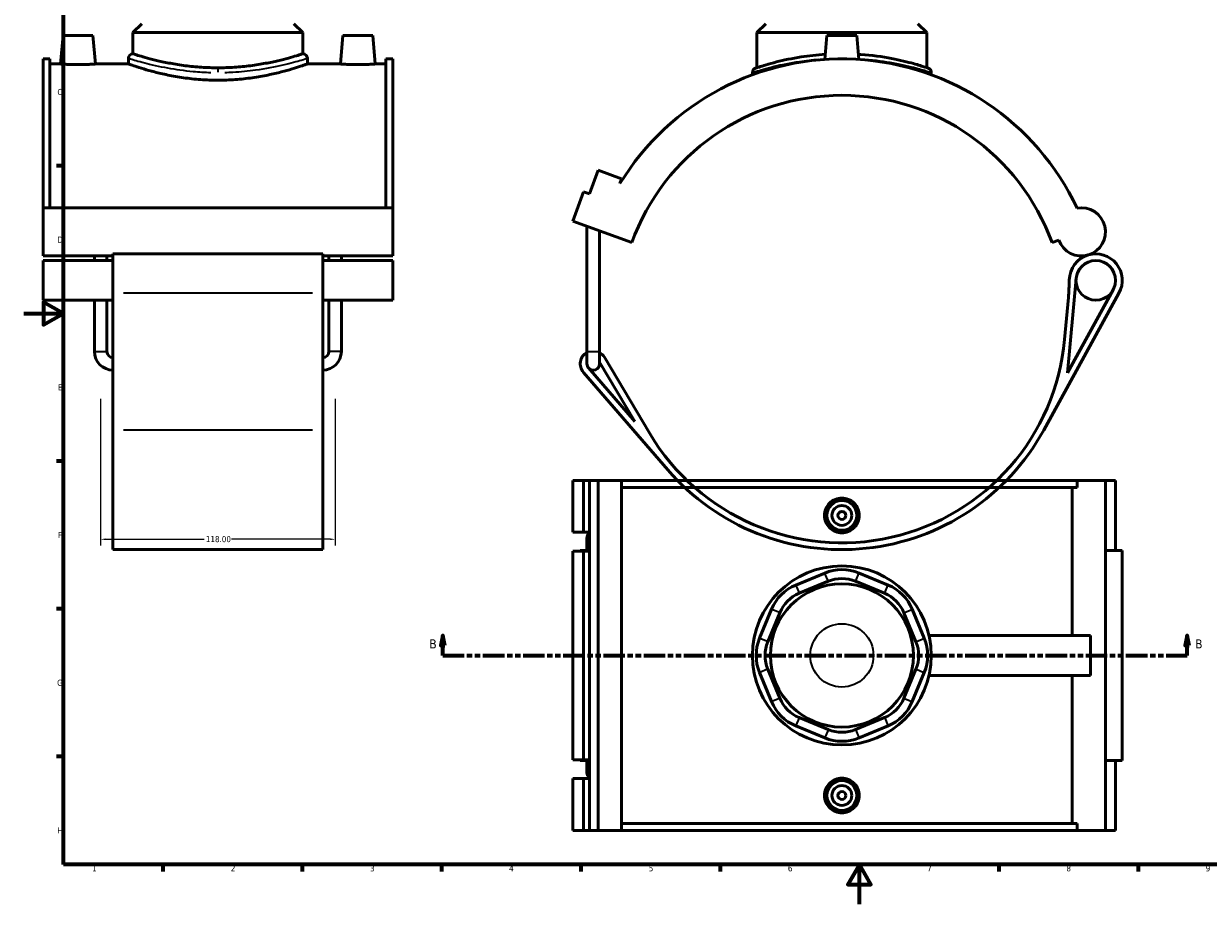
# Model space of a CAD drawing. Header units: millimetres. Extents: x 0 to 909, y -438 to 1024.
# Tile 2 of 5: x 0 to 596, y 0 to 443. Entities that reach past the tile are written whole.
import ezdxf

# ---------------------------------------------------------------- set-up
doc = ezdxf.new("R2010")
doc.units = ezdxf.units.MM
doc.linetypes.add('DOUBLE_DASH_CHAIN', pattern=[1.2403, 0.6614, -0.0827, 0.1654, -0.0827, 0.1654, -0.0827])
for name, color, linetype, lineweight in [('Border (ANSI)', 7, 'Continuous', 70), ('Dimension (ANSI)', 7, 'Continuous', 25), ('Section Line (ANSI)', 7, 'DOUBLE_DASH_CHAIN', 70), ('Visible (ANSI)', 7, 'Continuous', 50), ('Visible Narrow (ANSI)', 7, 'Continuous', 35)]:
    doc.layers.add(name, color=color, linetype=linetype, lineweight=lineweight)
doc.styles.add('Label Text (ANSI)', font='tahoma.ttf')
doc.styles.add('Note Text (ANSI)', font='tahoma.ttf')
doc.dimstyles.new('Default - mm (ANSI)', dxfattribs={"dimtxt": 3.048, "dimasz": 2.5, "dimexe": 3.175, "dimexo": 1.6002, "dimgap": 0.8, "dimtad": 0, "dimtoh": 1, "dimrnd": 1e-08, "dimzin": 4, "dimdsep": 46, "dimtxsty": 'Note Text (ANSI)', "dimcen": 0.09, "dimdle": 10, "dimclrd": 256, "dimclre": 256, "dimclrt": 256, "dimadec": 1, "dimazin": 1, "dimtfac": 1, "dimtofl": 0, "dimtmove": 0, "dimatfit": 3, "dimfxl": 1, "dimtolj": 1, "dimtzin": 4, "dimlwd": -1, "dimlwe": -1, "dimarcsym": 0})

# ---------------------------------------------------------------- blocks, each defined once
blk = doc.blocks.new('Borders Default Border')
at = {"layer": 'Border (ANSI)'}
for p, q in [((20, 371.25), (16.55, 371.25)), ((20, 222.75), (16.55, 222.75)), ((20, 148.5), (16.55, 148.5)), ((20, 74.25), (16.55, 74.25)), ((70.08, 20), (70.08, 16.55)), ((140.17, 20), (140.17, 16.55)), ((210.25, 20), (210.25, 16.55)), ((280.33, 20), (280.33, 16.55)), ((350.42, 20), (350.42, 16.55)), ((490.58, 20), (490.58, 16.55)), ((560.67, 20), (560.67, 16.55))]:
    blk.add_line(p, q, dxfattribs=at)
at = {"layer": 'Border (ANSI)', "flags": 128}
for points in [[(20, 20), (20, 574), (821, 574), (821, 20), (20, 20)], [(0, 297), (20, 297), (10, 302.77), (10, 291.23), (20, 297)], [(420.5, 0), (420.5, 20), (414.73, 10), (426.27, 10), (420.5, 20)]]:
    blk.add_lwpolyline(points, dxfattribs=at)
at = {"layer": 'Border (ANSI)', "color": 230, "true_color": 0xff0080, "char_height": 3.05, "attachment_point": 7, "style": 'Note Text (ANSI)'}
for s, insert in [('C', (16.95, 406.8)), ('D', (16.96, 332.6)), ('E', (17.21, 258.35)), ('F', (17.29, 184.1)), ('G', (16.81, 109.79)), ('H', (16.97, 35.6)), ('1', (34.35, 16.55)), ('2', (104.2, 16.55)), ('3', (174.26, 16.49)), ('4', (244.23, 16.55)), ('5', (314.48, 16.49)), ('6', (384.49, 16.49)), ('7', (454.6, 16.55)), ('8', (524.63, 16.48)), ('9', (594.7, 16.49))]:
    blk.add_mtext(s, dxfattribs=dict(at, insert=insert))
blk = doc.blocks.new('2dTransSection0')
at = {"layer": 'Section Line (ANSI)', "linetype": 'Continuous'}
for p, q in [((210.84, 135.1), (209.84, 130.1)), ((210.84, 130.1), (210.84, 135.1)), ((211.84, 130.1), (210.84, 135.1)), ((585.44, 135.1), (584.44, 130.1)), ((585.44, 130.1), (585.44, 135.1)), ((586.44, 130.1), (585.44, 135.1)), ((209.84, 130.1), (211.84, 130.1)), ((210.84, 125.1), (210.84, 130.1)), ((584.44, 130.1), (586.44, 130.1)), ((585.44, 125.1), (585.44, 130.1)), ((210.84, 125.1), (221.46, 125.1)), ((574.82, 125.1), (585.44, 125.1))]:
    blk.add_line(p, q, dxfattribs=at)
at = {"layer": 'Section Line (ANSI)', "linetype": 'DOUBLE_DASH_CHAIN', "ltscale": 16.303146}
blk.add_line((210.84, 125.1), (585.44, 125.1), dxfattribs=at)
at = {"layer": 'Section Line (ANSI)', "linetype": 'Continuous', "flags": 128}
for points in [[(211.84, 130.1), (210.84, 135.1), (209.84, 130.1), (211.84, 130.1)], [(586.44, 130.1), (585.44, 135.1), (584.44, 130.1), (586.44, 130.1)]]:
    blk.add_lwpolyline(points, dxfattribs=at)
at = {"layer": 'Section Line (ANSI)'}
for points in [[(211.84, 130.1), (210.84, 135.1), (209.84, 130.1), (211.84, 130.1)], [(586.44, 130.1), (585.44, 135.1), (584.44, 130.1), (586.44, 130.1)]]:
    blk.add_solid(points, dxfattribs=at)
at = {"layer": 'Section Line (ANSI)', "char_height": 4.57, "attachment_point": 7, "style": 'Label Text (ANSI)'}
for insert in [(204.09, 128.6), (589.39, 128.6)]:
    blk.add_mtext('B', dxfattribs=dict(at, insert=insert))
blk = doc.blocks.new('*D8')
at = {"layer": 'Defpoints', "color": 0, "transparency": 16777216}
for p in [(38.72, 255.76), (156.72, 255.76), (156.72, 183.5)]:
    blk.add_point(p, dxfattribs=at)
at = {"layer": 'Dimension (ANSI)', "transparency": 16777216}
for p, q in [((38.72, 254.16), (38.72, 180.33)), ((156.72, 254.16), (156.72, 180.33)), ((41.22, 183.5), (90.88, 183.5)), ((154.22, 183.5), (104.56, 183.5))]:
    blk.add_line(p, q, dxfattribs=at)
for points in [[(41.22, 183.92), (41.22, 183.09), (38.72, 183.5)], [(154.22, 183.92), (154.22, 183.09), (156.72, 183.5)]]:
    blk.add_solid(points, dxfattribs=at)
at = {"layer": 'Dimension (ANSI)', "color": 230, "true_color": 0xff0080, "transparency": 16777216, "insert": (91.68, 185.1), "char_height": 3.048, "attachment_point": 1, "style": 'Note Text (ANSI)'}
blk.add_mtext('\\A1;118.00', dxfattribs=at)

msp = doc.modelspace()

# ---------------------------------------------------------------- linework, layer by layer
at = {"layer": 'Visible (ANSI)'}
for p, q in [((59.465, 442.695), (54.965, 438.195)), ((135.965, 442.695), (140.465, 438.195)), ((373.412, 442.695), (368.912, 438.195)), ((449.912, 442.695), (454.412, 438.195)), ((19.815, 436.695), (18.569, 422.445)), ((34.815, 436.695), (19.815, 436.695)), ((34.815, 436.695), (36.062, 422.445)), ((140.465, 438.195), (54.965, 438.195)), ((54.965, 427.575), (54.965, 438.195)), ((140.465, 427.575), (140.465, 438.195)), ((160.615, 436.695), (159.369, 422.445)), ((160.615, 436.695), (175.615, 436.695)), ((175.615, 436.695), (176.862, 422.445)), ((454.412, 438.195), (368.912, 438.195)), ((368.912, 420.538), (368.912, 438.195)), ((404.162, 436.695), (403.115, 424.73)), ((419.162, 436.695), (404.162, 436.695)), ((419.162, 436.695), (420.209, 424.73)), ((454.412, 420.538), (454.412, 438.195)), ((9.715, 425.01), (9.715, 350.174)), ((9.715, 425.01), (13.235, 425.01)), ((13.235, 350.174), (13.235, 425.01)), ((52.715, 425.325), (52.715, 422.445)), ((142.715, 425.325), (142.715, 422.445)), ((182.195, 350.174), (182.195, 425.01)), ((182.195, 425.01), (185.715, 425.01)), ((185.715, 425.01), (185.715, 350.174)), ((18.569, 422.445), (13.235, 422.445)), ((52.715, 422.445), (36.062, 422.445)), ((159.369, 422.445), (142.715, 422.445)), ((182.195, 422.445), (176.862, 422.445)), ((366.662, 418.161), (366.662, 417.026)), ((456.662, 418.161), (456.662, 417.026)), ((284.693, 357.169), (289.003, 369.009)), ((289.003, 369.009), (300.843, 364.699)), ((300.843, 364.699), (299.963, 362.282)), ((276.346, 343.446), (281.733, 358.246)), ((281.733, 358.246), (284.693, 357.169)), ((9.715, 350.174), (9.715, 325.944)), ((185.715, 350.174), (9.715, 350.174)), ((185.715, 325.944), (185.715, 350.174)), ((276.346, 343.446), (305.947, 332.672)), ((283.39, 277.855), (283.39, 340.882)), ((289.69, 277.855), (289.69, 338.589)), ((517.377, 332.672), (520.793, 333.915)), ((44.915, 325.944), (9.715, 325.944)), ((9.715, 323.612), (9.715, 303.708)), ((44.915, 323.612), (9.715, 323.612)), ((35.605, 323.612), (35.605, 325.944)), ((41.905, 323.612), (41.905, 325.944)), ((44.915, 326.987), (44.915, 307.239)), ((150.515, 326.987), (44.915, 326.987)), ((150.515, 307.239), (150.515, 326.987)), ((185.715, 325.944), (150.515, 325.944)), ((185.715, 323.612), (150.515, 323.612)), ((153.525, 323.612), (153.525, 325.944)), ((159.825, 323.612), (159.825, 325.944)), ((185.715, 303.708), (185.715, 323.612)), ((525.164, 267.13), (529.478, 314.562)), ((44.915, 238.368), (44.915, 307.239)), ((150.515, 307.239), (150.515, 238.368)), ((513.202, 238.368), (551.067, 307.239)), ((525.609, 304.997), (523.699, 284.004)), ((548.11, 308.865), (525.164, 267.13)), ((44.915, 303.708), (9.715, 303.708)), ((35.605, 277.855), (35.605, 303.708)), ((41.905, 277.855), (41.905, 303.708)), ((185.715, 303.708), (150.515, 303.708)), ((153.525, 277.855), (153.525, 303.708)), ((159.825, 277.855), (159.825, 303.708)), ((283.39, 277.855), (283.39, 271.695)), ((289.69, 271.695), (289.69, 277.855)), ((314.991, 236.653), (292.147, 275.032)), ((307.482, 242.67), (284.158, 269.634)), ((289.69, 272.561), (307.482, 242.67)), ((281.605, 267.426), (324.026, 218.387)), ((44.915, 238.368), (44.915, 178.32)), ((150.515, 178.32), (150.515, 238.368)), ((276.346, 213.101), (276.346, 187.026)), ((276.346, 213.101), (281.733, 213.101)), ((281.733, 213.101), (284.693, 213.101)), ((281.733, 213.101), (281.733, 187.026)), ((284.693, 213.101), (284.693, 187.026)), ((284.693, 213.101), (289.003, 213.101)), ((289.003, 213.101), (289.003, 37.101)), ((289.003, 213.101), (300.843, 213.101)), ((300.843, 213.101), (300.843, 37.101)), ((300.843, 213.101), (529.988, 213.101)), ((529.988, 209.581), (300.843, 209.581)), ((527.501, 135.101), (527.501, 209.581)), ((544.293, 213.101), (529.988, 213.101)), ((529.988, 209.581), (529.988, 213.101)), ((549.341, 213.101), (544.293, 213.101)), ((544.293, 213.101), (544.293, 37.101)), ((549.341, 213.101), (549.341, 177.901)), ((276.346, 187.026), (281.733, 187.026)), ((281.733, 187.026), (284.693, 187.026)), ((284.693, 187.026), (284.693, 186.612)), ((284.693, 186.612), (284.693, 181.509)), ((283.39, 184.061), (283.39, 177.901)), ((284.693, 181.509), (284.693, 177.576)), ((150.515, 178.32), (44.915, 178.32)), ((281.733, 177.576), (276.346, 177.576)), ((276.346, 177.576), (276.346, 72.626)), ((284.693, 177.901), (280.015, 177.901)), ((280.015, 177.901), (280.015, 177.576)), ((284.693, 177.576), (281.733, 177.576)), ((281.733, 177.576), (281.733, 72.626)), ((284.693, 177.576), (284.693, 72.626)), ((552.716, 177.901), (544.293, 177.901)), ((552.716, 177.901), (552.716, 72.301)), ((403.052, 166.534), (388.453, 160.487)), ((390.175, 156.329), (404.774, 162.377)), ((418.55, 162.377), (433.149, 156.329)), ((434.871, 160.487), (420.272, 166.534)), ((376.276, 148.31), (370.229, 133.711)), ((374.386, 131.989), (380.433, 146.588)), ((442.891, 146.588), (448.938, 131.989)), ((453.095, 133.711), (447.048, 148.31)), ((455.537, 135.101), (536.662, 135.101)), ((536.662, 115.101), (536.662, 135.101)), ((370.229, 116.49), (376.276, 101.891)), ((380.433, 103.613), (374.386, 118.212)), ((448.938, 118.212), (442.891, 103.613)), ((447.048, 101.891), (453.095, 116.49)), ((455.537, 115.101), (536.662, 115.101)), ((527.501, 40.621), (527.501, 115.101)), ((388.453, 89.714), (403.052, 83.667)), ((404.774, 87.825), (390.175, 93.872)), ((433.149, 93.872), (418.55, 87.825)), ((420.272, 83.667), (434.871, 89.714)), ((276.346, 72.626), (281.733, 72.626)), ((280.015, 72.626), (280.015, 72.301)), ((280.015, 72.301), (284.693, 72.301)), ((281.733, 72.626), (284.693, 72.626)), ((283.39, 72.301), (283.39, 66.141)), ((284.693, 72.626), (284.693, 68.692)), ((544.293, 72.301), (552.716, 72.301)), ((549.341, 72.301), (549.341, 37.101)), ((284.693, 68.692), (284.693, 63.589)), ((281.733, 63.176), (276.346, 63.176)), ((276.346, 63.176), (276.346, 37.101)), ((284.693, 63.176), (281.733, 63.176)), ((281.733, 63.176), (281.733, 37.101)), ((284.693, 63.589), (284.693, 63.176)), ((284.693, 63.176), (284.693, 37.101)), ((276.346, 37.101), (281.733, 37.101)), ((281.733, 37.101), (284.693, 37.101)), ((284.693, 37.101), (289.003, 37.101)), ((289.003, 37.101), (300.843, 37.101)), ((529.988, 40.621), (300.843, 40.621)), ((300.843, 37.101), (529.988, 37.101)), ((529.988, 37.101), (529.988, 40.621)), ((529.988, 37.101), (544.293, 37.101)), ((544.293, 37.101), (549.341, 37.101))]:
    msp.add_line(p, q, dxfattribs=at)
for centre, radius in [((539.389, 313.66), 9.952), ((411.662, 195.501), 7.5), ((411.662, 195.501), 5), ((411.662, 195.501), 2), ((411.662, 125.101), 45), ((411.662, 125.101), 36), ((411.662, 54.701), 7.5), ((411.662, 54.701), 5), ((411.662, 54.701), 2)]:
    msp.add_circle(centre, radius, dxfattribs=at)
for centre, radius, start, end in [((54.965, 425.325), 2.25, 90, 180), ((140.465, 425.325), 2.25, 0, 90), ((411.662, 294.195), 130.815, 25.23957, 148.635123), ((368.912, 418.161), 2.25, 109.026919, 180), ((454.412, 418.161), 2.25, 0, 70.973081), ((411.662, 294.195), 112.5, 20, 160), ((532.178, 338.059), 12.115, 200, 100.409924), ((539.389, 313.66), 13.327, 106.466251, 179.304229), ((539.389, 313.66), 13.327, 331.198046, 106.466251), ((413.572, 315.188), 112.5, 354.802602, 359.304229), ((411.662, 294.195), 112.5, 210.762449, 354.802602), ((44.915, 277.855), 9.31, 180, 270), ((44.915, 277.855), 3.01, 180, 270), ((150.515, 277.855), 9.31, 270, 0), ((150.515, 277.855), 3.01, 270, 0), ((286.54, 271.695), 6.525, 118.865727, 220.860727), ((286.54, 271.695), 6.525, 30.762449, 61.134273), ((286.54, 271.695), 3.15, 180, 220.860727), ((286.54, 271.695), 3.15, 220.860727, 0), ((411.662, 294.195), 115.875, 220.860727, 331.198046), ((286.54, 184.061), 3.15, 125.896952, 234.103048), ((411.662, 145.747), 22.5, 67.5, 112.5), ((411.662, 145.747), 18, 67.5, 112.5), ((397.063, 139.7), 22.5, 112.5, 157.5), ((397.063, 139.7), 18, 112.5, 157.5), ((426.261, 139.7), 18, 22.5, 67.5), ((426.261, 139.7), 22.5, 22.5, 67.5), ((391.016, 125.101), 22.5, 157.5, 202.5), ((391.016, 125.101), 18, 157.5, 202.5), ((432.308, 125.101), 18, 337.5, 22.5), ((432.308, 125.101), 22.5, 337.5, 22.5), ((397.063, 110.501), 22.5, 202.5, 247.5), ((397.063, 110.501), 18, 202.5, 247.5), ((426.261, 110.501), 18, 292.5, 337.5), ((426.261, 110.501), 22.5, 292.5, 337.5), ((411.662, 104.454), 22.5, 247.5, 292.5), ((411.662, 104.454), 18, 247.5, 292.5), ((286.54, 66.141), 3.15, 125.896952, 234.103048)]:
    msp.add_arc(centre, radius, start, end, dxfattribs=at)
for points, knots in [([(140.465, 427.575), (140.465, 427.575), (140.205, 427.491), (139.113, 427.147), (138.283, 426.887), (136.096, 426.235), (134.737, 425.842), (131.604, 424.996), (129.831, 424.543), (126.057, 423.665), (123.924, 423.208), (119.275, 422.344), (116.758, 421.939), (111.498, 421.261), (108.75, 420.989), (103.211, 420.628), (100.42, 420.538), (97.715, 420.538), (95.01, 420.538), (92.219, 420.628), (86.681, 420.989), (83.933, 421.261), (78.673, 421.939), (76.156, 422.344), (71.507, 423.208), (69.374, 423.665), (65.6, 424.543), (63.826, 424.996), (60.694, 425.842), (59.335, 426.235), (57.148, 426.887), (56.317, 427.147), (55.226, 427.491), (54.965, 427.575), (54.965, 427.575)], [19.4734021, 19.4734021, 19.4734021, 19.4734021, 20.2846344, 20.2846344, 21.0958666, 21.0958666, 21.9070989, 21.9070989, 22.7183311, 22.7183311, 23.5298824, 23.5298824, 24.3414336, 24.3414336, 25.1529849, 25.1529849, 25.9645362, 25.9645362, 25.9645362, 26.7760875, 26.7760875, 27.5876387, 27.5876387, 28.39919, 28.39919, 29.2107413, 29.2107413, 30.0219735, 30.0219735, 30.8332057, 30.8332057, 31.644438, 31.644438, 32.4556702, 32.4556702, 32.4556702, 32.4556702]), ([(403.342, 427.314), (399.102, 427.048), (394.997, 426.585), (386.504, 425.267), (382.288, 424.35), (374.788, 422.444), (371.751, 421.477), (368.792, 420.504), (368.184, 420.293), (368.181, 420.29)], [21.3493182, 21.3493182, 21.3493182, 21.3493182, 22.6407604, 22.6407604, 24.2467008, 24.2467008, 26.1027682, 26.1027682, 27.3550962, 27.3550962, 27.3550962, 27.3550962]), ([(455.146, 420.288), (455.146, 420.288), (454.577, 420.488), (452.198, 421.273), (450.214, 421.91), (444.677, 423.461), (440.938, 424.396), (432.011, 426.097), (426.732, 426.838), (420.778, 427.264), (420.381, 427.29), (419.983, 427.315)], [13.6775543, 13.6775543, 13.6775543, 13.6775543, 14.8830779, 14.8830779, 16.2705861, 16.2705861, 17.8586991, 17.8586991, 19.5621352, 19.5621352, 19.6833471, 19.6833471, 19.6833471, 19.6833471]), ([(27.315, 422.144), (26.215, 422.144), (25.041, 422.16), (22.884, 422.217), (21.901, 422.257), (20.349, 422.333), (19.678, 422.373), (18.787, 422.429), (18.569, 422.445), (18.569, 422.445)], [2.6406636, 2.6406636, 2.6406636, 2.6406636, 2.9708599, 2.9708599, 3.3010562, 3.3010562, 3.6310258, 3.6310258, 3.9609955, 3.9609955, 3.9609955, 3.9609955]), ([(36.062, 422.445), (36.062, 422.445), (35.843, 422.429), (34.953, 422.373), (34.281, 422.333), (32.73, 422.257), (31.746, 422.217), (29.589, 422.16), (28.416, 422.144), (27.315, 422.144)], [6.6016591, 6.6016591, 6.6016591, 6.6016591, 6.9316287, 6.9316287, 7.2615983, 7.2615983, 7.5917946, 7.5917946, 7.9219909, 7.9219909, 7.9219909, 7.9219909]), ([(97.715, 414.291), (94.863, 414.291), (91.922, 414.395), (86.088, 414.817), (83.195, 415.135), (77.66, 415.923), (75.012, 416.395), (70.123, 417.397), (67.88, 417.927), (63.912, 418.943), (62.047, 419.466), (58.751, 420.444), (57.32, 420.898), (55.017, 421.651), (54.141, 421.95), (52.991, 422.347), (52.715, 422.445), (52.715, 422.445)], [0, 0, 0, 0, 0.8557289, 0.8557289, 1.7114579, 1.7114579, 2.5671868, 2.5671868, 3.4229158, 3.4229158, 4.2781515, 4.2781515, 5.1333871, 5.1333871, 5.9886228, 5.9886228, 6.8438585, 6.8438585, 6.8438585, 6.8438585]), ([(142.715, 422.445), (142.715, 422.445), (142.44, 422.347), (141.289, 421.95), (140.414, 421.651), (138.11, 420.898), (136.68, 420.444), (133.384, 419.466), (131.519, 418.943), (127.55, 417.927), (125.308, 417.397), (120.418, 416.395), (117.771, 415.923), (112.236, 415.135), (109.343, 414.817), (103.509, 414.395), (100.568, 414.291), (97.715, 414.291)], [20.5315754, 20.5315754, 20.5315754, 20.5315754, 21.3868111, 21.3868111, 22.2420468, 22.2420468, 23.0972825, 23.0972825, 23.9525181, 23.9525181, 24.8082471, 24.8082471, 25.663976, 25.663976, 26.519705, 26.519705, 27.3754339, 27.3754339, 27.3754339, 27.3754339]), ([(168.115, 422.144), (167.015, 422.144), (165.841, 422.16), (163.684, 422.217), (162.701, 422.257), (161.149, 422.333), (160.478, 422.373), (159.587, 422.429), (159.369, 422.445), (159.369, 422.445)], [0, 0, 0, 0, 0.3301963, 0.3301963, 0.6603926, 0.6603926, 0.9903622, 0.9903622, 1.3203318, 1.3203318, 1.3203318, 1.3203318]), ([(176.862, 422.445), (176.862, 422.445), (176.643, 422.429), (175.753, 422.373), (175.081, 422.333), (173.53, 422.257), (172.546, 422.217), (170.389, 422.16), (169.216, 422.144), (168.115, 422.144)], [3.9609955, 3.9609955, 3.9609955, 3.9609955, 4.2909651, 4.2909651, 4.6209347, 4.6209347, 4.951131, 4.951131, 5.2813273, 5.2813273, 5.2813273, 5.2813273]), ([(420.435, 195.501), (420.435, 194.4), (420.214, 193.226), (419.316, 191.07), (418.639, 190.086), (417.081, 188.535), (416.095, 187.863), (413.935, 186.973), (412.762, 186.754), (410.562, 186.754), (409.389, 186.973), (407.229, 187.863), (406.243, 188.535), (404.685, 190.086), (404.008, 191.07), (403.11, 193.226), (402.889, 194.4), (402.889, 196.601), (403.11, 197.775), (404.008, 199.931), (404.685, 200.915), (406.243, 202.466), (407.229, 203.138), (409.389, 204.028), (410.562, 204.247), (412.762, 204.247), (413.935, 204.028), (416.095, 203.138), (417.081, 202.466), (418.639, 200.915), (419.316, 199.931), (420.214, 197.775), (420.435, 196.601), (420.435, 195.501)], [0, 0, 0, 0, 0.3301963, 0.3301963, 0.6603926, 0.6603926, 0.9903622, 0.9903622, 1.3203318, 1.3203318, 1.6503014, 1.6503014, 1.9802711, 1.9802711, 2.3104673, 2.3104673, 2.6406636, 2.6406636, 2.9708599, 2.9708599, 3.3010562, 3.3010562, 3.6310258, 3.6310258, 3.9609955, 3.9609955, 4.2909651, 4.2909651, 4.6209347, 4.6209347, 4.951131, 4.951131, 5.2813273, 5.2813273, 5.2813273, 5.2813273]), ([(420.435, 54.701), (420.435, 53.6), (420.214, 52.426), (419.316, 50.27), (418.639, 49.286), (417.081, 47.735), (416.095, 47.063), (413.935, 46.173), (412.762, 45.954), (410.562, 45.954), (409.389, 46.173), (407.229, 47.063), (406.243, 47.735), (404.685, 49.286), (404.008, 50.27), (403.11, 52.426), (402.889, 53.6), (402.889, 54.701), (402.889, 55.801), (403.11, 56.975), (404.008, 59.131), (404.685, 60.115), (406.243, 61.666), (407.229, 62.338), (409.389, 63.228), (410.562, 63.447), (412.762, 63.447), (413.935, 63.228), (416.095, 62.338), (417.081, 61.666), (418.639, 60.115), (419.316, 59.131), (420.214, 56.975), (420.435, 55.801), (420.435, 54.701)], [2.6406636, 2.6406636, 2.6406636, 2.6406636, 2.9708599, 2.9708599, 3.3010562, 3.3010562, 3.6310258, 3.6310258, 3.9609955, 3.9609955, 4.2909651, 4.2909651, 4.6209347, 4.6209347, 4.951131, 4.951131, 5.2813273, 5.2813273, 5.2813273, 5.6115236, 5.6115236, 5.9417198, 5.9417198, 6.2716895, 6.2716895, 6.6016591, 6.6016591, 6.9316287, 6.9316287, 7.2615983, 7.2615983, 7.5917946, 7.5917946, 7.9219909, 7.9219909, 7.9219909, 7.9219909])]:
    msp.add_open_spline(points, degree=3, knots=knots, dxfattribs=at)
at = {"layer": 'Visible Narrow (ANSI)'}
for p, q in [((97.715, 420.238), (97.715, 418.3)), ((145.235, 307.239), (50.195, 307.239)), ((35.644, 277.855), (41.867, 277.855)), ((159.787, 277.855), (153.564, 277.855)), ((283.429, 277.855), (289.651, 277.855)), ((145.235, 238.368), (50.195, 238.368)), ((404.688, 162.584), (403.138, 166.326)), ((418.636, 162.584), (420.186, 166.326)), ((388.539, 160.279), (390.089, 156.537)), ((433.235, 156.537), (434.785, 160.279)), ((380.225, 146.674), (376.484, 148.224)), ((443.099, 146.674), (446.84, 148.224)), ((374.178, 132.075), (370.436, 133.625)), ((449.146, 132.075), (452.888, 133.625)), ((374.178, 118.126), (370.436, 116.576)), ((449.146, 118.126), (452.888, 116.576)), ((380.225, 103.527), (376.484, 101.977)), ((443.099, 103.527), (446.84, 101.977)), ((390.089, 93.664), (388.539, 89.922)), ((433.235, 93.664), (434.785, 89.922)), ((404.688, 87.617), (403.138, 83.875)), ((418.636, 87.617), (420.186, 83.875))]:
    msp.add_line(p, q, dxfattribs=at)
msp.add_circle((411.662, 125.101), 15.899, dxfattribs=at)
msp.add_arc((454.412, 418.161), 2.25, 3.548654, 67.424427, dxfattribs=at)
for points, knots in [([(52.858, 425.279), (53.025, 425.228), (53.341, 425.131), (55.094, 424.6), (57.52, 423.872), (64, 422.2), (67.928, 421.28), (76.364, 419.756), (80.738, 419.129), (88.216, 418.459), (91.175, 418.285), (94.161, 418.207)], [-20.1743941, -20.1743941, -20.1743941, -20.1743941, -19.5621352, -19.5621352, -17.8586991, -17.8586991, -16.2705861, -16.2705861, -14.8830779, -14.8830779, -14.0194932, -14.0194932, -14.0194932, -14.0194932]), ([(94.338, 420.335), (91.502, 420.414), (88.691, 420.591), (81.587, 421.273), (77.432, 421.91), (69.417, 423.461), (65.685, 424.396), (59.53, 426.097), (57.226, 426.838), (55.56, 427.378), (55.259, 427.477), (55.099, 427.53)], [14.0194932, 14.0194932, 14.0194932, 14.0194932, 14.8830779, 14.8830779, 16.2705861, 16.2705861, 17.8586991, 17.8586991, 19.5621352, 19.5621352, 20.1743941, 20.1743941, 20.1743941, 20.1743941]), ([(140.331, 427.53), (140, 427.42), (139.057, 427.107), (135.567, 426.021), (132.616, 425.139), (125.177, 423.292), (120.676, 422.334), (112.264, 421.106), (108.607, 420.716), (103.608, 420.424), (102.353, 420.37), (101.092, 420.335)], [34.5358221, 34.5358221, 34.5358221, 34.5358221, 35.8035971, 35.8035971, 37.4700932, 37.4700932, 39.1500222, 39.1500222, 40.3069703, 40.3069703, 40.6907239, 40.6907239, 40.6907239, 40.6907239]), ([(101.27, 418.207), (102.597, 418.241), (103.918, 418.294), (109.18, 418.582), (113.03, 418.965), (121.884, 420.173), (126.623, 421.114), (134.453, 422.93), (137.56, 423.797), (141.233, 424.865), (142.225, 425.172), (142.574, 425.281)], [-40.6907239, -40.6907239, -40.6907239, -40.6907239, -40.3069703, -40.3069703, -39.1500222, -39.1500222, -37.4700932, -37.4700932, -35.8035971, -35.8035971, -34.5358221, -34.5358221, -34.5358221, -34.5358221]), ([(366.775, 418.2), (367.005, 418.276), (367.593, 418.466), (370.359, 419.33), (373.502, 420.28), (381.264, 422.154), (385.627, 423.056), (393.532, 424.222), (396.763, 424.595), (400.104, 424.863)], [-27.0543455, -27.0543455, -27.0543455, -27.0543455, -26.1027682, -26.1027682, -24.2467008, -24.2467008, -22.6407604, -22.6407604, -21.6408328, -21.6408328, -21.6408328, -21.6408328]), ([(423.221, 424.864), (428.343, 424.453), (433.199, 423.786), (441.959, 422.2), (445.828, 421.28), (451.559, 419.756), (453.611, 419.129), (455.788, 418.447), (456.334, 418.269), (456.553, 418.197)], [-19.3918319, -19.3918319, -19.3918319, -19.3918319, -17.8586991, -17.8586991, -16.2705861, -16.2705861, -14.8830779, -14.8830779, -13.9783058, -13.9783058, -13.9783058, -13.9783058])]:
    msp.add_open_spline(points, degree=3, knots=knots, dxfattribs=at)

# ---------------------------------------------------------------- block references
msp.add_blockref('Borders Default Border', (0, 0))
at = {"layer": 'Section Line (ANSI)'}
msp.add_blockref('2dTransSection0', (0, 0), dxfattribs=at)

# ---------------------------------------------------------------- dimensions: what is measured, and where the dimension line sits
at = {"layer": 'Dimension (ANSI)'}
dim = msp.add_linear_dim(base=(156.715, 183.504), p1=(38.715, 255.757), p2=(156.715, 255.757), dimstyle='Default - mm (ANSI)', override={"dimtoh": 0, "dimdec": 2, "dimtp": 0, "dimtm": 0, "dimtdec": 2, "dimatfit": 1}, dxfattribs=at)
dim.commit()
dim.dimension.update_dxf_attribs({"geometry": '*D8', "text_midpoint": (97.715, 183.504), "dimtype": 160})

doc.saveas('drawing.dxf')
